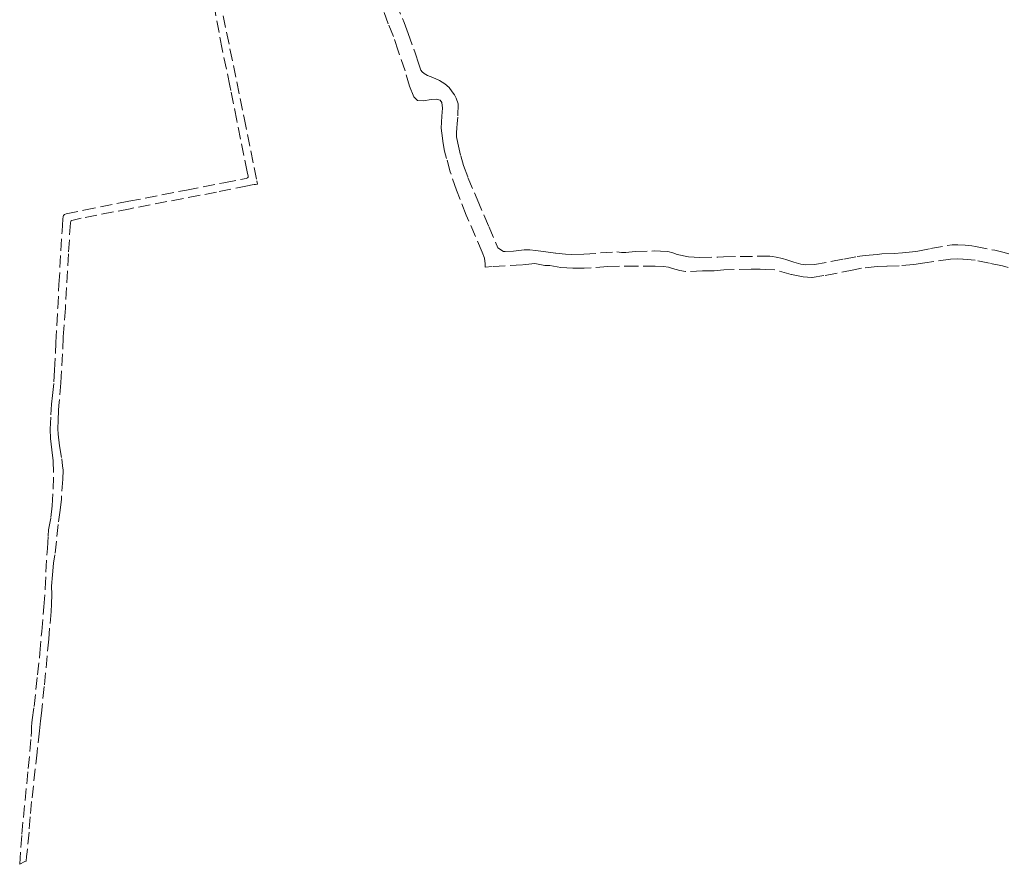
# Model space of a CAD drawing. Header units: metres. Extents: x 188526 to 197860, y 581431 to 587564.
# Tile 5 of 31: x 192597 to 193414, y 582039 to 582739. Entities that reach past the tile are written whole.
import ezdxf

# ---------------------------------------------------------------- set-up
doc = ezdxf.new("R2010")
doc.units = ezdxf.units.M
doc.linetypes.add('DASHEDX2', pattern=[14, 10, -4])
doc.layers.add('B-WA-KG-GRENS_KADASTRAAL-G', color=150, linetype='DASHEDX2', lineweight=18)

msp = doc.modelspace()

# ---------------------------------------------------------------- linework, layer by layer
at = {"layer": 'B-WA-KG-GRENS_KADASTRAAL-G'}
for points in [[(192909.7, 582753.15), (192916.16, 582736.71), (192919.59, 582727.84), (192925.48, 582711.75), (192928.51, 582702.24), (192930.19, 582697.44), (192931.32, 582695.82), (192932.84, 582694.46), (192935.58, 582692.89), (192939.98, 582691.23), (192945.63, 582688.76), (192950.07, 582685.98), (192953.57, 582682.92), (192956.21, 582679.37), (192958.04, 582676.81), (192959.52, 582673.98), (192961.05, 582669.49), (192960.88, 582658.44), (192960.35, 582653.17), (192959.9, 582649.24), (192959.56, 582645.54), (192959.79, 582642.01), (192960.83, 582636.63), (192963.29, 582626.2), (192965.58, 582618.13), (192969.21, 582608.4), (192976.71, 582590.25), (192986.4, 582567.66), (192993.9, 582550.08), (192998.71, 582546.88), (193000, 582546.93), (193007.09, 582547.19), (193015.7, 582548.18), (193020.57, 582548.37), (193025.12, 582547.69), (193031.82, 582546.79), (193041.98, 582545.49), (193050.07, 582544.68), (193055.16, 582544.38), (193065.24, 582544.6), (193078.98, 582545.69), (193092.63, 582546.67), (193096.62, 582546.2), (193100.11, 582546.01), (193107.83, 582546.93), (193123.5, 582547.35), (193128.85, 582547.09), (193134.86, 582546.87), (193139.1, 582545.84), (193142.67, 582544.51), (193152.06, 582542.47), (193161.5, 582541.92), (193176.38, 582542.2), (193181.08, 582542.53), (193217.06, 582543.09), (193219.57, 582543.02), (193221.68, 582542.79), (193224.9, 582542.3), (193230.06, 582541.13), (193233.76, 582540.04), (193239.39, 582538.15), (193245.18, 582536.42), (193249.2, 582535.94), (193256.52, 582536.04), (193281.05, 582540.6), (193291.99, 582542.79), (193298.73, 582543.64), (193308.46, 582544.41), (193312.6, 582544.86), (193322.7, 582545.38), (193329.49, 582545.77), (193337.99, 582546.61), (193342.27, 582547.32), (193352.9, 582549.31), (193366.74, 582551.79), (193370.83, 582552.36), (193375.39, 582552.41), (193381.71, 582552.1), (193387.03, 582551.62), (193390.04, 582551.02), (193406.16, 582548), (193412.96, 582546.46), (193417.88, 582544.85)], [(192766.14, 582742.4), (192783.61, 582657.8), (192793.97, 582605.58), (192794.59, 582602.84), (192793.01, 582602.54), (192791.77, 582602.35), (192790.21, 582602.08), (192786.33, 582601.39), (192760.73, 582596.15), (192688.91, 582582.43), (192648.35, 582574.46), (192641.82, 582573), (192640.18, 582572.5), (192639.79, 582571.92), (192639.47, 582570.68), (192637.8, 582544.95), (192635.25, 582500), (192633.53, 582475.95), (192631.61, 582438.02), (192629.98, 582419.12), (192629.44, 582414.93), (192629.36, 582406.98), (192629.14, 582399.99), (192629.36, 582395.42), (192630.47, 582385.84), (192632.31, 582375.04), (192632.86, 582369.22), (192633.32, 582365.64), (192633.1, 582358.17), (192631.96, 582341.53), (192630.99, 582332.54), (192629.4, 582320.55), (192627.88, 582306.73), (192626.57, 582295.32), (192625.47, 582288.46), (192624.69, 582278.78), (192623.82, 582269.26), (192623.95, 582262.4), (192623.72, 582254.57), (192623.36, 582248.48), (192621.5, 582225.43), (192617.77, 582186.06), (192615.35, 582164.16), (192614.63, 582157.58), (192613.73, 582149.4), (192611.88, 582131.67), (192607.26, 582090.9), (192606.07, 582078.14), (192605.11, 582065.37), (192603.49, 582049.11), (192603.13, 582045.09), (192602.73, 582041.43), (192601.7, 582040.9), (192597.38, 582038.7), (192599.12, 582063.72), (192604.5, 582118.26), (192606.97, 582144.73), (192607.28, 582148.88), (192607.13, 582152.82), (192607.51, 582156.05), (192607.51, 582156.05), (192607.82, 582158.55), (192609.29, 582169.65), (192612.11, 582195.79), (192614.14, 582213.91), (192615.64, 582231.89), (192617.47, 582252.24), (192618.48, 582267.1), (192619.13, 582281.02), (192620.33, 582300.51), (192620.93, 582311), (192621.34, 582316.01), (192623.33, 582326.34), (192624.36, 582336.05), (192625.01, 582349.77), (192625.54, 582363.74), (192625.04, 582373.37), (192624.07, 582382.52), (192622.83, 582391.74), (192622.69, 582399.57), (192623.19, 582411.51), (192623.89, 582420.25), (192624.58, 582427.39), (192625.79, 582438.84), (192626.33, 582448.42), (192627.35, 582471.41), (192628.9, 582500), (192629.96, 582519.6), (192632.54, 582563.74), (192633.04, 582573.66), (192633.31, 582575.87), (192633.73, 582576.7), (192634.41, 582577.68), (192635.81, 582578.14), (192650.58, 582581.16), (192687.83, 582588.54), (192735.68, 582597.9), (192766.76, 582603.92), (192785.14, 582607.54), (192786.37, 582607.98), (192786.86, 582608.52), (192787, 582609.34), (192786.15, 582612.93), (192783.26, 582626.42), (192777.37, 582655.59), (192772.48, 582680.48), (192771.7, 582684.45), (192765.37, 582714.77), (192759.39, 582746.2)], [(193417.32, 582533.71), (193412.51, 582534.92), (193401.75, 582537.21), (193390, 582539.63), (193379.73, 582540.48), (193375.19, 582540.94), (193369.48, 582540.7), (193348, 582537.51), (193339.02, 582536.05), (193326.95, 582535.14), (193316.54, 582534.82), (193308.65, 582534.36), (193295.51, 582533), (193289.12, 582531.69), (193264.49, 582526.95), (193254.34, 582525.27), (193247.2, 582525.85), (193237.21, 582527.95), (193223.8, 582531.75), (193216.3, 582532), (193211.6, 582532.19), (193204.02, 582532.27), (193181.45, 582531.75), (193173.35, 582531), (193163.78, 582530.81), (193149.55, 582530.2), (193144.79, 582531.26), (193138.8, 582532.91), (193135.63, 582533.83), (193131.5, 582534.39), (193124.56, 582534.79), (193108.77, 582534.86), (193085.21, 582534.6), (193065.45, 582532.98), (193056.1, 582533.02), (193046.12, 582533.75), (193037.22, 582535.25), (193032.81, 582535.43), (193024.57, 582536.94), (193014.09, 582535.82), (193000.09, 582534.95), (193000, 582534.94), (192989.39, 582534.36), (192983.49, 582533.85), (192983.34, 582536.63), (192982.79, 582541.53), (192981.06, 582546.38), (192967.8, 582577.13), (192959.59, 582597.77), (192954.54, 582612.93), (192951.38, 582624.12), (192949.79, 582630.2), (192948.53, 582636.46), (192947.46, 582644.95), (192947.05, 582649.18), (192947.42, 582659.21), (192948.04, 582665.89), (192947.53, 582670.43), (192946.21, 582672.49), (192943.18, 582673.29), (192938.73, 582672.87), (192932.35, 582671.9), (192927.26, 582672.06), (192924.25, 582675.23), (192920.56, 582683.9), (192917, 582696.7), (192911.3, 582713.35), (192907.38, 582725.25), (192903.12, 582735.81), (192898, 582749.36)]]:
    msp.add_lwpolyline(points, dxfattribs=at)

doc.saveas('drawing.dxf')
